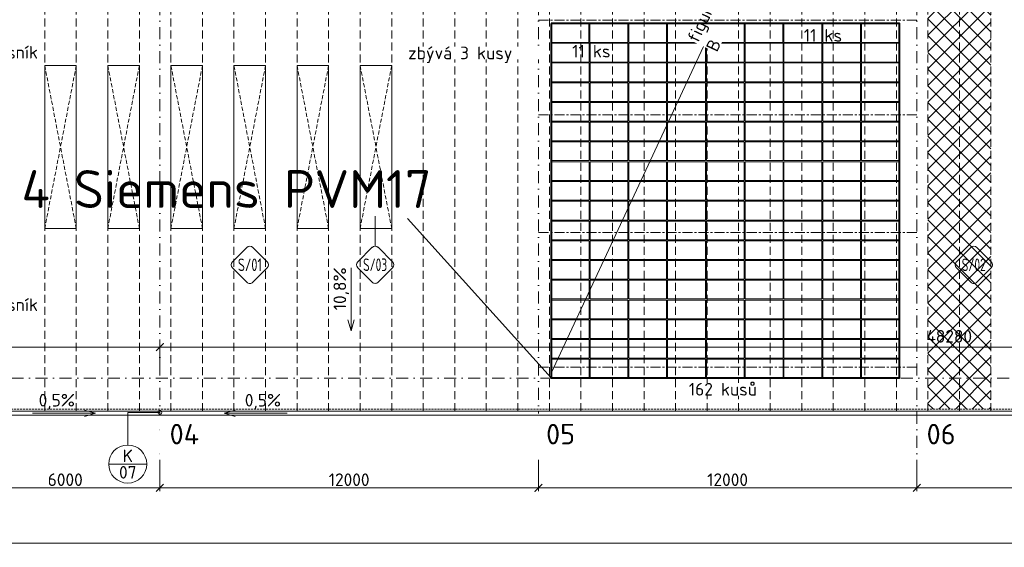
# Model space of a CAD drawing. Header units: millimetres. Extents: x 5450 to 1919026, y -34905 to 130825.
# Tile 74 of 154: x 93343 to 124560, y 24812 to 41538. Entities that reach past the tile are written whole.
import ezdxf
from ezdxf import colors
from ezdxf.entities.mleader import LeaderData, LeaderLine
from ezdxf.enums import TextEntityAlignment as Align
from ezdxf.math import Vec2, Vec3

# ---------------------------------------------------------------- set-up
doc = ezdxf.new("R2010")
doc.units = ezdxf.units.MM
for name, pattern in [('CENTERX2', [101.6, 63.5, -12.7, 12.7, -12.7]), ('DASHDOT', [25.4, 12.7, -6.35, 0, -6.35]), ('DASHED', [19.05, 12.7, -6.35]), ('HIDDEN', [9.525, 6.35, -3.175]), ('ČÁRKOVANÁ', [19.05, 12.7, -6.35])]:
    doc.linetypes.add(name, pattern=pattern)
doc.layers.get('Defpoints').update_dxf_attribs({"color": 8})
for name, color, linetype, lineweight in [('____OK_NWT', 4, 'Continuous', 9), ('___FVE_návrh var.2', 6, 'Continuous', 5), ('A99_N_kce-pod', 7, 'DASHED', 20), ('A99_N_kce-pohl', 1, 'Continuous', 9), ('A99_N_koty-200', 5, 'Continuous', 5), ('A99_N_koty-vysk', 160, 'Continuous', 5), ('A99_N_sraf', 252, 'Continuous', 0), ('A99_N_txt-popis-200', 240, 'Continuous', 5), ('A99_N_txt-popis-50', 240, 'Continuous', 9), ('A99_N_znaceni 200', 5, 'Continuous', 5), ('A99_S_osy', 1, 'CENTERX2', 5)]:
    doc.layers.add(name, color=color, linetype=linetype, lineweight=lineweight)
doc.styles.add('A99_kota', font='isocpeur.ttf', dxfattribs={"height": 2})
doc.styles.add('A99_popis', font='isocpeur.ttf')
doc.styles.add('ad_popis 100', font='isocpeur.ttf', dxfattribs={"height": 200})
doc.dimstyles.new('A99_kota_200 new', dxfattribs={"dimscale": 200, "dimtxt": 2, "dimasz": 1.2, "dimexe": 0.5, "dimexo": 1.5, "dimgap": 0.3, "dimtad": 1, "dimdec": 0, "dimzin": 3, "dimdsep": 46, "dimtxsty": 'A99_kota', "dimblk": 'ARCHTICK', "dimcen": 2.5, "dimazin": 2, "dimtfac": 0.75, "dimtdec": 0, "dimtmove": 2, "dimatfit": 0, "dimfxl": 4, "dimfxlon": 1, "dimtolj": 1, "dimtzin": 0, "dimlwd": 5, "dimlwe": 5, "dimarcsym": 0})

# ---------------------------------------------------------------- blocks, each defined once
blk = doc.blocks.new('*U14')
at = {"color": 0, "linetype": 'ByBlock'}
blk.add_line((-3.02, 0), (3.02, 0), dxfattribs=at)
blk.add_circle((0, 0), 3.02, dxfattribs=at)
at = {"color": 0, "linetype": 'ByBlock', "style": 'A99_popis'}
for tag, p in [('KATEGORIE', (0, 1.31)), ('PRVEK', (0, -1.3))]:
    blk.add_attdef(tag, text='', height=2, dxfattribs=at).set_placement(p, align=Align.MIDDLE_CENTER)
blk = doc.blocks.new('*U25')
at = {"color": 0}
for p, q in [((-0.72, 4.14), (-4.15, 0.71)), ((4.14, 0.71), (0.71, 4.14)), ((-4.15, -0.72), (-0.72, -4.15)), ((0.71, -4.15), (4.14, -0.72))]:
    blk.add_line(p, q, dxfattribs=at)
for centre, start, end in [((0, 3.42), 45, 135), ((-3.43, 0), 135, 225), ((3.42, 0), 315, 45), ((0, -3.43), 225, 315)]:
    blk.add_arc(centre, 1.01, start, end, dxfattribs=at)
at = {"color": 0, "linetype": 'ByBlock', "style": 'A99_popis', "width": 0.953108}
blk.add_attdef('SKLADBA', text='', height=3, rotation=0.0103, dxfattribs=at).set_placement((-2.86, -1.51), (2.86, -1.5), align=Align.FIT)
blk = doc.blocks.new('*U28')
at = {"color": 0}
for p, q in [((0, 4.44), (0, 11.52)), ((-0.72, 4.14), (-4.15, 0.71)), ((4.14, 0.71), (0.71, 4.14)), ((-4.15, -0.72), (-0.72, -4.15)), ((0.71, -4.15), (4.14, -0.72))]:
    blk.add_line(p, q, dxfattribs=at)
for centre, start, end in [((0, 3.42), 45, 135), ((-3.43, 0), 135, 225), ((3.42, 0), 315, 45), ((0, -3.43), 225, 315)]:
    blk.add_arc(centre, 1.01, start, end, dxfattribs=at)
at = {"color": 0, "linetype": 'ByBlock', "style": 'A99_popis', "width": 0.953108}
blk.add_attdef('SKLADBA', text='', height=3, rotation=0.0103, dxfattribs=at).set_placement((-2.86, -1.51), (2.86, -1.5), align=Align.FIT)
blk = doc.blocks.new('_ArchTick')
at = {"color": 0, "linetype": 'ByBlock', "const_width": 0.15}
blk.add_lwpolyline([(-0.5, -0.5), (0.5, 0.5)], dxfattribs=at)
blk = doc.blocks.new('*D1051')
at = {"layer": 'A99_N_koty-200', "color": 0, "linetype": 'Continuous', "lineweight": 5, "transparency": 16777216}
for p, q in [((121787, 27495), (121787, 26595)), ((133787, 27495), (133787, 26595)), ((133787, 26695), (121787, 26695))]:
    blk.add_line(p, q, dxfattribs=at)
at = {"layer": 'Defpoints', "color": 0, "linetype": 'Continuous', "lineweight": 18, "transparency": 16777216}
for p in [(121787, 29570), (133787, 29570), (121787, 26695)]:
    blk.add_point(p, dxfattribs=at)
at = {"layer": 'A99_N_koty-200', "color": 0, "linetype": 'Continuous', "lineweight": 5, "transparency": 16777216, "xscale": 240, "yscale": 240, "zscale": 240, "rotation": 180}
blk.add_blockref('_ArchTick', (121787, 26695), dxfattribs=at)
at = {"layer": 'A99_N_koty-200', "color": 0, "linetype": 'Continuous', "lineweight": 5, "transparency": 16777216, "xscale": 240, "yscale": 240, "zscale": 240}
blk.add_blockref('_ArchTick', (133787, 26695), dxfattribs=at)
at = {"layer": 'A99_N_koty-200', "color": 0, "linetype": 'Continuous', "transparency": 16777216, "insert": (127787, 26955), "char_height": 400, "attachment_point": 5, "style": 'A99_kota'}
blk.add_mtext('\\A1;12000', dxfattribs=at)
blk = doc.blocks.new('*D1053')
at = {"layer": 'A99_N_koty-200', "color": 0, "linetype": 'Continuous', "lineweight": 5, "transparency": 16777216}
for p, q in [((109787, 27495), (109787, 26595)), ((121787, 27495), (121787, 26595)), ((121787, 26695), (109787, 26695))]:
    blk.add_line(p, q, dxfattribs=at)
at = {"layer": 'Defpoints', "color": 0, "linetype": 'Continuous', "lineweight": 18, "transparency": 16777216}
for p in [(109787, 29570), (121787, 29570), (109787, 26695)]:
    blk.add_point(p, dxfattribs=at)
at = {"layer": 'A99_N_koty-200', "color": 0, "linetype": 'Continuous', "lineweight": 5, "transparency": 16777216, "xscale": 240, "yscale": 240, "zscale": 240, "rotation": 180}
blk.add_blockref('_ArchTick', (109787, 26695), dxfattribs=at)
at = {"layer": 'A99_N_koty-200', "color": 0, "linetype": 'Continuous', "lineweight": 5, "transparency": 16777216, "xscale": 240, "yscale": 240, "zscale": 240}
blk.add_blockref('_ArchTick', (121787, 26695), dxfattribs=at)
at = {"layer": 'A99_N_koty-200', "color": 0, "linetype": 'Continuous', "transparency": 16777216, "insert": (115787, 26955), "char_height": 400, "attachment_point": 5, "style": 'A99_kota'}
blk.add_mtext('\\A1;12000', dxfattribs=at)
blk = doc.blocks.new('*D1055')
at = {"layer": 'A99_N_koty-200', "color": 0, "linetype": 'Continuous', "lineweight": 5, "transparency": 16777216}
for p, q in [((97787, 27495), (97787, 26595)), ((109787, 27495), (109787, 26595)), ((109787, 26695), (97787, 26695))]:
    blk.add_line(p, q, dxfattribs=at)
at = {"layer": 'Defpoints', "color": 0, "linetype": 'Continuous', "lineweight": 18, "transparency": 16777216}
for p in [(97787, 29570), (109787, 29570), (97787, 26695)]:
    blk.add_point(p, dxfattribs=at)
at = {"layer": 'A99_N_koty-200', "color": 0, "linetype": 'Continuous', "lineweight": 5, "transparency": 16777216, "xscale": 240, "yscale": 240, "zscale": 240, "rotation": 180}
blk.add_blockref('_ArchTick', (97787, 26695), dxfattribs=at)
at = {"layer": 'A99_N_koty-200', "color": 0, "linetype": 'Continuous', "lineweight": 5, "transparency": 16777216, "xscale": 240, "yscale": 240, "zscale": 240}
blk.add_blockref('_ArchTick', (109787, 26695), dxfattribs=at)
at = {"layer": 'A99_N_koty-200', "color": 0, "linetype": 'Continuous', "transparency": 16777216, "insert": (103787, 26955), "char_height": 400, "attachment_point": 5, "style": 'A99_kota'}
blk.add_mtext('\\A1;12000', dxfattribs=at)
blk = doc.blocks.new('*D1057')
at = {"layer": 'A99_N_koty-200', "color": 0, "linetype": 'Continuous', "lineweight": 5, "transparency": 16777216}
for p, q in [((91787, 27495), (91787, 26595)), ((97787, 27495), (97787, 26595)), ((97787, 26695), (91787, 26695))]:
    blk.add_line(p, q, dxfattribs=at)
at = {"layer": 'Defpoints', "color": 0, "linetype": 'Continuous', "lineweight": 18, "transparency": 16777216}
for p in [(91787, 29570), (97787, 29570), (91787, 26695)]:
    blk.add_point(p, dxfattribs=at)
at = {"layer": 'A99_N_koty-200', "color": 0, "linetype": 'Continuous', "lineweight": 5, "transparency": 16777216, "xscale": 240, "yscale": 240, "zscale": 240, "rotation": 180}
blk.add_blockref('_ArchTick', (91787, 26695), dxfattribs=at)
at = {"layer": 'A99_N_koty-200', "color": 0, "linetype": 'Continuous', "lineweight": 5, "transparency": 16777216, "xscale": 240, "yscale": 240, "zscale": 240}
blk.add_blockref('_ArchTick', (97787, 26695), dxfattribs=at)
at = {"layer": 'A99_N_koty-200', "color": 0, "linetype": 'Continuous', "transparency": 16777216, "insert": (94787, 26955), "char_height": 400, "attachment_point": 5, "style": 'A99_kota'}
blk.add_mtext('\\A1;6000', dxfattribs=at)
blk = doc.blocks.new('*D1063')
at = {"layer": 'A99_N_koty-200', "color": 0, "linetype": 'Continuous', "lineweight": 5, "transparency": 16777216}
for p, q in [((67137, 25745), (67137, 24845)), ((206663, 25745), (206663, 24845)), ((206663, 24945), (67137, 24945))]:
    blk.add_line(p, q, dxfattribs=at)
at = {"layer": 'Defpoints', "color": 0, "linetype": 'Continuous', "lineweight": 18, "transparency": 16777216}
for p in [(67137, 28875), (206663, 28875), (67137, 24945)]:
    blk.add_point(p, dxfattribs=at)
at = {"layer": 'A99_N_koty-200', "color": 0, "linetype": 'Continuous', "lineweight": 5, "transparency": 16777216, "xscale": 240, "yscale": 240, "zscale": 240, "rotation": 180}
blk.add_blockref('_ArchTick', (67137, 24945), dxfattribs=at)
at = {"layer": 'A99_N_koty-200', "color": 0, "linetype": 'Continuous', "lineweight": 5, "transparency": 16777216, "xscale": 240, "yscale": 240, "zscale": 240}
blk.add_blockref('_ArchTick', (206663, 24945), dxfattribs=at)
at = {"layer": 'A99_N_koty-200', "color": 0, "linetype": 'Continuous', "transparency": 16777216, "insert": (136900, 25205), "char_height": 400, "attachment_point": 5, "style": 'A99_kota'}
blk.add_mtext('\\A1;139526', dxfattribs=at)
blk = doc.blocks.new('*D1243')
at = {"layer": 'A99_N_koty-200', "color": 0, "linetype": 'Continuous', "lineweight": 5, "transparency": 16777216}
for p, q in [((67137, 30360), (67137, 31260)), ((97787, 30360), (97787, 31260)), ((67137, 31160), (97787, 31160))]:
    blk.add_line(p, q, dxfattribs=at)
at = {"layer": 'Defpoints', "color": 0, "linetype": 'Continuous', "lineweight": 18, "transparency": 16777216}
for p in [(97787, 31160), (67137, 29130), (97787, 29090)]:
    blk.add_point(p, dxfattribs=at)
at = {"layer": 'A99_N_koty-200', "color": 0, "linetype": 'Continuous', "lineweight": 5, "transparency": 16777216, "xscale": 240, "yscale": 240, "zscale": 240, "rotation": 180}
blk.add_blockref('_ArchTick', (67137, 31160), dxfattribs=at)
at = {"layer": 'A99_N_koty-200', "color": 0, "linetype": 'Continuous', "lineweight": 5, "transparency": 16777216, "xscale": 240, "yscale": 240, "zscale": 240}
blk.add_blockref('_ArchTick', (97787, 31160), dxfattribs=at)
at = {"layer": 'A99_N_koty-200', "color": 0, "linetype": 'Continuous', "transparency": 16777216, "insert": (82462, 31420), "char_height": 400, "attachment_point": 5, "style": 'A99_kota'}
blk.add_mtext('\\A1;30650', dxfattribs=at)
blk = doc.blocks.new('*D1117')
at = {"layer": 'A99_N_koty-200', "color": 0, "linetype": 'Continuous', "lineweight": 5, "transparency": 16777216}
for p, q in [((97787, 30360), (97787, 31260)), ((146067, 30360), (146067, 31260)), ((97787, 31160), (146067, 31160))]:
    blk.add_line(p, q, dxfattribs=at)
at = {"layer": 'Defpoints', "color": 0, "linetype": 'Continuous', "lineweight": 18, "transparency": 16777216}
for p in [(146067, 31160), (97787, 29090), (146067, 29090)]:
    blk.add_point(p, dxfattribs=at)
at = {"layer": 'A99_N_koty-200', "color": 0, "linetype": 'Continuous', "lineweight": 5, "transparency": 16777216, "xscale": 240, "yscale": 240, "zscale": 240, "rotation": 180}
blk.add_blockref('_ArchTick', (97787, 31160), dxfattribs=at)
at = {"layer": 'A99_N_koty-200', "color": 0, "linetype": 'Continuous', "lineweight": 5, "transparency": 16777216, "xscale": 240, "yscale": 240, "zscale": 240}
blk.add_blockref('_ArchTick', (146067, 31160), dxfattribs=at)
at = {"layer": 'A99_N_koty-200', "color": 0, "linetype": 'Continuous', "transparency": 16777216, "insert": (122812, 31500), "char_height": 400, "attachment_point": 5, "style": 'A99_kota'}
blk.add_mtext('\\A1;48280', dxfattribs=at)

msp = doc.modelspace()

# ---------------------------------------------------------------- hatches: boundary and pattern name
at = {"layer": 'A99_N_sraf', "linetype": 'Continuous', "lineweight": 0, "ltscale": 0.5, "transparency": 33554687}
h = msp.add_hatch(dxfattribs=at)
h.set_pattern_fill('ANSI37', color=256, scale=3000)
h.set_pattern_definition([(45, (69362.3, -80672.5), (-265.165, 265.165), []), (135, (69362.3, -80672.5), (-265.165, -265.165), [])])
h.paths.add_polyline_path([(124137.3, 56520), (122137.3, 56520), (122137.3, 29190), (124137.3, 29190)])

# ---------------------------------------------------------------- linework, layer by layer
at = {"layer": '____OK_NWT', "color": 7, "linetype": 'Continuous', "lineweight": 35, "ltscale": 0.5}
msp.add_line((110194.8, 30180), (105634.8, 35235), dxfattribs=at)
at = {"layer": '___FVE_návrh var.2', "color": 7, "linetype": 'Continuous', "lineweight": 5, "ltscale": 0.5}
msp.add_lwpolyline([(110192.3, 30330), (121237.3, 54020)], dxfattribs=at)
at = {"layer": '___FVE_návrh var.2', "color": 3, "lineweight": 5, "ltscale": 2}
for points in [[(111392.3, 40817.5), (111392.3, 41412.5), (110192.3, 41412.5), (110192.3, 40817.5)], [(112622.3, 40817.5), (112622.3, 41412.5), (111422.3, 41412.5), (111422.3, 40817.5)], [(113852.3, 40817.5), (113852.3, 41412.5), (112652.3, 41412.5), (112652.3, 40817.5)], [(111394.8, 40195), (111394.8, 40790), (110194.8, 40790), (110194.8, 40195)], [(112624.8, 40195), (112624.8, 40790), (111424.8, 40790), (111424.8, 40195)], [(113854.8, 40195), (113854.8, 40790), (112654.8, 40790), (112654.8, 40195)], [(115084.8, 40195), (115084.8, 40790), (113884.8, 40790), (113884.8, 40195)], [(111394.8, 39570), (111394.8, 40165), (110194.8, 40165), (110194.8, 39570)], [(112624.8, 39570), (112624.8, 40165), (111424.8, 40165), (111424.8, 39570)], [(113854.8, 39570), (113854.8, 40165), (112654.8, 40165), (112654.8, 39570)], [(115084.8, 39570), (115084.8, 40165), (113884.8, 40165), (113884.8, 39570)], [(111394.8, 36410), (111394.8, 35815), (110194.8, 35815), (110194.8, 36410)], [(113854.8, 36410), (113854.8, 35815), (112654.8, 35815), (112654.8, 36410)], [(116314.8, 36410), (116314.8, 35815), (115114.8, 35815), (115114.8, 36410)], [(117574.8, 36410), (117574.8, 35815), (118774.8, 35815), (118774.8, 36410)], [(120034.8, 36410), (120034.8, 35815), (121234.8, 35815), (121234.8, 36410)], [(111394.8, 35780), (111394.8, 35185), (110194.8, 35185), (110194.8, 35780)], [(113854.8, 35780), (113854.8, 35185), (112654.8, 35185), (112654.8, 35780)], [(116314.8, 35780), (116314.8, 35185), (115114.8, 35185), (115114.8, 35780)], [(117574.8, 35780), (117574.8, 35185), (118774.8, 35185), (118774.8, 35780)], [(120034.8, 35780), (120034.8, 35185), (121234.8, 35185), (121234.8, 35780)], [(111394.8, 35155), (111394.8, 34560), (110194.8, 34560), (110194.8, 35155)], [(113854.8, 35155), (113854.8, 34560), (112654.8, 34560), (112654.8, 35155)], [(116314.8, 35155), (116314.8, 34560), (115114.8, 34560), (115114.8, 35155)], [(117574.8, 35155), (117574.8, 34560), (118774.8, 34560), (118774.8, 35155)], [(120034.8, 35155), (120034.8, 34560), (121234.8, 34560), (121234.8, 35155)], [(111394.8, 34530), (111394.8, 33935), (110194.8, 33935), (110194.8, 34530)], [(113854.8, 34530), (113854.8, 33935), (112654.8, 33935), (112654.8, 34530)], [(116314.8, 34530), (116314.8, 33935), (115114.8, 33935), (115114.8, 34530)], [(117574.8, 34530), (117574.8, 33935), (118774.8, 33935), (118774.8, 34530)], [(120034.8, 34530), (120034.8, 33935), (121234.8, 33935), (121234.8, 34530)], [(111394.8, 33905), (111394.8, 33310), (110194.8, 33310), (110194.8, 33905)], [(113854.8, 33905), (113854.8, 33310), (112654.8, 33310), (112654.8, 33905)], [(116314.8, 33905), (116314.8, 33310), (115114.8, 33310), (115114.8, 33905)], [(117574.8, 33905), (117574.8, 33310), (118774.8, 33310), (118774.8, 33905)], [(120034.8, 33905), (120034.8, 33310), (121234.8, 33310), (121234.8, 33905)], [(111394.8, 33280), (111394.8, 32685), (110194.8, 32685), (110194.8, 33280)], [(113854.8, 33280), (113854.8, 32685), (112654.8, 32685), (112654.8, 33280)], [(116314.8, 33280), (116314.8, 32685), (115114.8, 32685), (115114.8, 33280)], [(117574.8, 33280), (117574.8, 32685), (118774.8, 32685), (118774.8, 33280)], [(120034.8, 33280), (120034.8, 32685), (121234.8, 32685), (121234.8, 33280)], [(111394.8, 32650), (111394.8, 32055), (110194.8, 32055), (110194.8, 32650)], [(113854.8, 32650), (113854.8, 32055), (112654.8, 32055), (112654.8, 32650)], [(116314.8, 32650), (116314.8, 32055), (115114.8, 32055), (115114.8, 32650)], [(117574.8, 32650), (117574.8, 32055), (118774.8, 32055), (118774.8, 32650)], [(120034.8, 32650), (120034.8, 32055), (121234.8, 32055), (121234.8, 32650)], [(111394.8, 32025), (111394.8, 31430), (110194.8, 31430), (110194.8, 32025)], [(113854.8, 32025), (113854.8, 31430), (112654.8, 31430), (112654.8, 32025)], [(116314.8, 32025), (116314.8, 31430), (115114.8, 31430), (115114.8, 32025)], [(117574.8, 32025), (117574.8, 31430), (118774.8, 31430), (118774.8, 32025)], [(120034.8, 32025), (120034.8, 31430), (121234.8, 31430), (121234.8, 32025)], [(111394.8, 31400), (111394.8, 30805), (110194.8, 30805), (110194.8, 31400)], [(113854.8, 31400), (113854.8, 30805), (112654.8, 30805), (112654.8, 31400)], [(116314.8, 31400), (116314.8, 30805), (115114.8, 30805), (115114.8, 31400)], [(117574.8, 31400), (117574.8, 30805), (118774.8, 30805), (118774.8, 31400)], [(120034.8, 31400), (120034.8, 30805), (121234.8, 30805), (121234.8, 31400)], [(111394.8, 30775), (111394.8, 30180), (110194.8, 30180), (110194.8, 30775)], [(113854.8, 30775), (113854.8, 30180), (112654.8, 30180), (112654.8, 30775)], [(116314.8, 30775), (116314.8, 30180), (115114.8, 30180), (115114.8, 30775)], [(117574.8, 30775), (117574.8, 30180), (118774.8, 30180), (118774.8, 30775)], [(120034.8, 30775), (120034.8, 30180), (121234.8, 30180), (121234.8, 30775)]]:
    msp.add_lwpolyline(points, close=True, dxfattribs=at)
at = {"layer": '___FVE_návrh var.2', "color": 6, "lineweight": 5, "ltscale": 2}
for points in [[(115082.3, 40817.5), (115082.3, 41412.5), (113882.3, 41412.5), (113882.3, 40817.5)], [(116312.3, 40817.5), (116312.3, 41412.5), (115112.3, 41412.5), (115112.3, 40817.5)], [(116342.3, 40817.5), (116342.3, 41412.5), (117542.3, 41412.5), (117542.3, 40817.5)], [(117572.3, 40817.5), (117572.3, 41412.5), (118772.3, 41412.5), (118772.3, 40817.5)], [(118802.3, 40817.5), (118802.3, 41412.5), (120002.3, 41412.5), (120002.3, 40817.5)], [(120032.3, 40817.5), (120032.3, 41412.5), (121232.3, 41412.5), (121232.3, 40817.5)], [(116314.8, 40195), (116314.8, 40790), (115114.8, 40790), (115114.8, 40195)], [(116344.8, 40195), (116344.8, 40790), (117544.8, 40790), (117544.8, 40195)], [(117574.8, 40195), (117574.8, 40790), (118774.8, 40790), (118774.8, 40195)], [(118804.8, 40195), (118804.8, 40790), (120004.8, 40790), (120004.8, 40195)], [(120034.8, 40195), (120034.8, 40790), (121234.8, 40790), (121234.8, 40195)], [(116314.8, 38320), (116314.8, 38915), (115114.8, 38915), (115114.8, 38320)], [(116344.8, 38320), (116344.8, 38915), (117544.8, 38915), (117544.8, 38320)], [(117574.8, 38320), (117574.8, 38915), (118774.8, 38915), (118774.8, 38320)], [(118804.8, 38320), (118804.8, 38915), (120004.8, 38915), (120004.8, 38320)], [(120034.8, 38320), (120034.8, 38915), (121234.8, 38915), (121234.8, 38320)], [(116314.8, 37695), (116314.8, 38290), (115114.8, 38290), (115114.8, 37695)], [(116344.8, 37695), (116344.8, 38290), (117544.8, 38290), (117544.8, 37695)], [(117574.8, 37695), (117574.8, 38290), (118774.8, 38290), (118774.8, 37695)], [(118804.8, 37695), (118804.8, 38290), (120004.8, 38290), (120004.8, 37695)], [(120034.8, 37695), (120034.8, 38290), (121234.8, 38290), (121234.8, 37695)]]:
    msp.add_lwpolyline(points, close=True, dxfattribs=at)
at = {"layer": '___FVE_návrh var.2', "color": 4, "lineweight": 5, "ltscale": 2}
for points in [[(116314.8, 39570), (116314.8, 40165), (115114.8, 40165), (115114.8, 39570)], [(116344.8, 39570), (116344.8, 40165), (117544.8, 40165), (117544.8, 39570)], [(117574.8, 39570), (117574.8, 40165), (118774.8, 40165), (118774.8, 39570)], [(118804.8, 39570), (118804.8, 40165), (120004.8, 40165), (120004.8, 39570)], [(120034.8, 39570), (120034.8, 40165), (121234.8, 40165), (121234.8, 39570)], [(116314.8, 38945), (116314.8, 39540), (115114.8, 39540), (115114.8, 38945)], [(116344.8, 38945), (116344.8, 39540), (117544.8, 39540), (117544.8, 38945)], [(117574.8, 38945), (117574.8, 39540), (118774.8, 39540), (118774.8, 38945)], [(118804.8, 38945), (118804.8, 39540), (120004.8, 39540), (120004.8, 38945)], [(120034.8, 38945), (120034.8, 39540), (121234.8, 39540), (121234.8, 38945)], [(116314.8, 37070), (116314.8, 37665), (115114.8, 37665), (115114.8, 37070)], [(116344.8, 37070), (116344.8, 37665), (117544.8, 37665), (117544.8, 37070)], [(117574.8, 37070), (117574.8, 37665), (118774.8, 37665), (118774.8, 37070)], [(118804.8, 37070), (118804.8, 37665), (120004.8, 37665), (120004.8, 37070)], [(120034.8, 37070), (120034.8, 37665), (121234.8, 37665), (121234.8, 37070)], [(116314.8, 36440), (116314.8, 37035), (115114.8, 37035), (115114.8, 36440)], [(116344.8, 36440), (116344.8, 37035), (117544.8, 37035), (117544.8, 36440)], [(117574.8, 36440), (117574.8, 37035), (118774.8, 37035), (118774.8, 36440)], [(118804.8, 36440), (118804.8, 37035), (120004.8, 37035), (120004.8, 36440)], [(120034.8, 36440), (120034.8, 37035), (121234.8, 37035), (121234.8, 36440)]]:
    msp.add_lwpolyline(points, close=True, dxfattribs=at)
at = {"layer": '___FVE_návrh var.2', "color": 32, "lineweight": 5, "ltscale": 2, "true_color": 0xcd6928}
for points in [[(111394.8, 38945), (111394.8, 39540), (110194.8, 39540), (110194.8, 38945)], [(112624.8, 38945), (112624.8, 39540), (111424.8, 39540), (111424.8, 38945)], [(111394.8, 38320), (111394.8, 38915), (110194.8, 38915), (110194.8, 38320)], [(112624.8, 38320), (112624.8, 38915), (111424.8, 38915), (111424.8, 38320)], [(111394.8, 37695), (111394.8, 38290), (110194.8, 38290), (110194.8, 37695)], [(112624.8, 37695), (112624.8, 38290), (111424.8, 38290), (111424.8, 37695)], [(111394.8, 37070), (111394.8, 37665), (110194.8, 37665), (110194.8, 37070)], [(112624.8, 37070), (112624.8, 37665), (111424.8, 37665), (111424.8, 37070)], [(111394.8, 36440), (111394.8, 37035), (110194.8, 37035), (110194.8, 36440)], [(112624.8, 36440), (112624.8, 37035), (111424.8, 37035), (111424.8, 36440)]]:
    msp.add_lwpolyline(points, close=True, dxfattribs=at)
at = {"layer": '___FVE_návrh var.2', "color": 1, "lineweight": 5, "ltscale": 2}
for points in [[(113854.8, 38945), (113854.8, 39540), (112654.8, 39540), (112654.8, 38945)], [(115084.8, 38945), (115084.8, 39540), (113884.8, 39540), (113884.8, 38945)], [(113854.8, 38320), (113854.8, 38915), (112654.8, 38915), (112654.8, 38320)], [(115084.8, 38320), (115084.8, 38915), (113884.8, 38915), (113884.8, 38320)], [(113854.8, 37695), (113854.8, 38290), (112654.8, 38290), (112654.8, 37695)], [(115084.8, 37695), (115084.8, 38290), (113884.8, 38290), (113884.8, 37695)], [(113854.8, 37070), (113854.8, 37665), (112654.8, 37665), (112654.8, 37070)], [(115084.8, 37070), (115084.8, 37665), (113884.8, 37665), (113884.8, 37070)], [(113854.8, 36440), (113854.8, 37035), (112654.8, 37035), (112654.8, 36440)], [(115084.8, 36440), (115084.8, 37035), (113884.8, 37035), (113884.8, 36440)]]:
    msp.add_lwpolyline(points, close=True, dxfattribs=at)
at = {"layer": '___FVE_návrh var.2', "color": 32, "linetype": 'CENTERX2', "lineweight": 15, "ltscale": 5, "true_color": 0xcd6928}
msp.add_lwpolyline([(109787.3, 38520), (121787.3, 38520)], dxfattribs=at)
at = {"layer": '___FVE_návrh var.2', "color": 5, "lineweight": 5, "ltscale": 2}
for points in [[(112624.8, 36410), (112624.8, 35815), (111424.8, 35815), (111424.8, 36410)], [(115084.8, 36410), (115084.8, 35815), (113884.8, 35815), (113884.8, 36410)], [(116344.8, 36410), (116344.8, 35815), (117544.8, 35815), (117544.8, 36410)], [(118804.8, 36410), (118804.8, 35815), (120004.8, 35815), (120004.8, 36410)], [(112624.8, 35780), (112624.8, 35185), (111424.8, 35185), (111424.8, 35780)], [(115084.8, 35780), (115084.8, 35185), (113884.8, 35185), (113884.8, 35780)], [(116344.8, 35780), (116344.8, 35185), (117544.8, 35185), (117544.8, 35780)], [(118804.8, 35780), (118804.8, 35185), (120004.8, 35185), (120004.8, 35780)], [(112624.8, 35155), (112624.8, 34560), (111424.8, 34560), (111424.8, 35155)], [(115084.8, 35155), (115084.8, 34560), (113884.8, 34560), (113884.8, 35155)], [(116344.8, 35155), (116344.8, 34560), (117544.8, 34560), (117544.8, 35155)], [(118804.8, 35155), (118804.8, 34560), (120004.8, 34560), (120004.8, 35155)], [(112624.8, 34530), (112624.8, 33935), (111424.8, 33935), (111424.8, 34530)], [(115084.8, 34530), (115084.8, 33935), (113884.8, 33935), (113884.8, 34530)], [(116344.8, 34530), (116344.8, 33935), (117544.8, 33935), (117544.8, 34530)], [(118804.8, 34530), (118804.8, 33935), (120004.8, 33935), (120004.8, 34530)], [(112624.8, 33905), (112624.8, 33310), (111424.8, 33310), (111424.8, 33905)], [(115084.8, 33905), (115084.8, 33310), (113884.8, 33310), (113884.8, 33905)], [(116344.8, 33905), (116344.8, 33310), (117544.8, 33310), (117544.8, 33905)], [(118804.8, 33905), (118804.8, 33310), (120004.8, 33310), (120004.8, 33905)], [(112624.8, 33280), (112624.8, 32685), (111424.8, 32685), (111424.8, 33280)], [(115084.8, 33280), (115084.8, 32685), (113884.8, 32685), (113884.8, 33280)], [(116344.8, 33280), (116344.8, 32685), (117544.8, 32685), (117544.8, 33280)], [(118804.8, 33280), (118804.8, 32685), (120004.8, 32685), (120004.8, 33280)], [(112624.8, 32650), (112624.8, 32055), (111424.8, 32055), (111424.8, 32650)], [(115084.8, 32650), (115084.8, 32055), (113884.8, 32055), (113884.8, 32650)], [(116344.8, 32650), (116344.8, 32055), (117544.8, 32055), (117544.8, 32650)], [(118804.8, 32650), (118804.8, 32055), (120004.8, 32055), (120004.8, 32650)], [(112624.8, 32025), (112624.8, 31430), (111424.8, 31430), (111424.8, 32025)], [(115084.8, 32025), (115084.8, 31430), (113884.8, 31430), (113884.8, 32025)], [(116344.8, 32025), (116344.8, 31430), (117544.8, 31430), (117544.8, 32025)], [(118804.8, 32025), (118804.8, 31430), (120004.8, 31430), (120004.8, 32025)], [(112624.8, 31400), (112624.8, 30805), (111424.8, 30805), (111424.8, 31400)], [(115084.8, 31400), (115084.8, 30805), (113884.8, 30805), (113884.8, 31400)], [(116344.8, 31400), (116344.8, 30805), (117544.8, 30805), (117544.8, 31400)], [(118804.8, 31400), (118804.8, 30805), (120004.8, 30805), (120004.8, 31400)], [(112624.8, 30775), (112624.8, 30180), (111424.8, 30180), (111424.8, 30775)], [(115084.8, 30775), (115084.8, 30180), (113884.8, 30180), (113884.8, 30775)], [(116344.8, 30775), (116344.8, 30180), (117544.8, 30180), (117544.8, 30775)], [(118804.8, 30775), (118804.8, 30180), (120004.8, 30180), (120004.8, 30775)]]:
    msp.add_lwpolyline(points, close=True, dxfattribs=at)
at = {"layer": '___FVE_návrh var.2', "linetype": 'CENTERX2', "lineweight": 15, "ltscale": 5}
msp.add_lwpolyline([(109787.3, 34787.5), (121787.3, 34787.5)], dxfattribs=at)
at = {"layer": 'A99_N_kce-pohl', "linetype": 'Continuous', "ltscale": 25}
msp.add_lwpolyline([(74967.3, 54610), (67137.3, 54610), (67137.3, 29130), (206662.3, 29130), (206662.3, 56520)], dxfattribs=at)
at = {"layer": 'A99_N_kce-pohl', "color": 254, "linetype": 'ČÁRKOVANÁ', "lineweight": 5, "ltscale": 20, "true_color": 0xffd9cc}
for points in [[(94137.3, 29130), (94137.3, 29130), (94137.3, 54315)], [(95137.3, 29130), (95137.3, 29130), (95137.3, 54315)], [(96137.3, 29130), (96137.3, 29130), (96137.3, 54315)], [(97137.3, 29130), (97137.3, 29130), (97137.3, 54315)], [(98137.3, 29130), (98137.3, 29130), (98137.3, 54315)], [(99137.3, 29130), (99137.3, 29130), (99137.3, 54315)], [(100137.3, 29130), (100137.3, 29130), (100137.3, 54315)], [(101137.3, 29130), (101137.3, 29130), (101137.3, 54315)], [(102137.3, 29130), (102137.3, 29130), (102137.3, 54315)], [(103137.3, 29130), (103137.3, 29130), (103137.3, 54315)], [(104137.3, 29130), (104137.3, 29130), (104137.3, 54315)], [(105137.3, 29130), (105137.3, 29130), (105137.3, 54315)], [(106137.3, 29130), (106137.3, 29130), (106137.3, 54315)], [(107137.3, 29130), (107137.3, 29130), (107137.3, 54315)], [(108137.3, 29130), (108137.3, 29130), (108137.3, 54315)], [(109137.3, 29130), (109137.3, 29130), (109137.3, 54315)], [(110137.3, 29130), (110137.3, 29130), (110137.3, 54315)], [(111137.3, 29130), (111137.3, 29130), (111137.3, 54315)], [(112137.3, 29130), (112137.3, 29130), (112137.3, 54315)], [(113137.3, 29130), (113137.3, 29130), (113137.3, 54315)], [(114137.3, 29130), (114137.3, 29130), (114137.3, 54315)], [(115137.3, 29130), (115137.3, 29130), (115137.3, 54315)], [(116137.3, 29130), (116137.3, 29130), (116137.3, 54315)], [(117137.3, 29130), (117137.3, 29130), (117137.3, 54315)], [(118137.3, 29130), (118137.3, 29130), (118137.3, 54315)], [(119137.3, 29130), (119137.3, 29130), (119137.3, 54315)], [(120137.3, 29130), (120137.3, 29130), (120137.3, 54315)], [(121137.3, 29130), (121137.3, 29130), (121137.3, 54315)], [(122137.3, 29130), (122137.3, 29130), (122137.3, 54315)], [(123137.3, 29130), (123137.3, 29130), (123137.3, 54315)], [(124137.3, 29130), (124137.3, 29130), (124137.3, 54315)]]:
    msp.add_lwpolyline(points, dxfattribs=at)
at = {"layer": 'A99_N_kce-pohl', "linetype": 'Continuous', "lineweight": 9}
for points in [[(94137.3, 40082.5), (95137.3, 40082.5), (95137.3, 34922.5), (94137.3, 34922.5)], [(96137.3, 40082.5), (97137.3, 40082.5), (97137.3, 34922.5), (96137.3, 34922.5)], [(98137.3, 40082.5), (99137.3, 40082.5), (99137.3, 34922.5), (98137.3, 34922.5)], [(100137.3, 40082.5), (101137.3, 40082.5), (101137.3, 34922.5), (100137.3, 34922.5)], [(102137.3, 40082.5), (103137.3, 40082.5), (103137.3, 34922.5), (102137.3, 34922.5)], [(104137.3, 40082.5), (105137.3, 40082.5), (105137.3, 34922.5), (104137.3, 34922.5)]]:
    msp.add_lwpolyline(points, close=True, dxfattribs=at)
at = {"layer": 'A99_N_kce-pohl', "linetype": 'ČÁRKOVANÁ', "lineweight": 9, "ltscale": 10}
for points in [[(95137.3, 40082.5), (94137.3, 34922.5)], [(94137.3, 40082.5), (95137.3, 34922.5)], [(97137.3, 40082.5), (96137.3, 34922.5)], [(96137.3, 40082.5), (97137.3, 34922.5)], [(99137.3, 40082.5), (98137.3, 34922.5)], [(98137.3, 40082.5), (99137.3, 34922.5)], [(101137.3, 40082.5), (100137.3, 34922.5)], [(100137.3, 40082.5), (101137.3, 34922.5)], [(103137.3, 40082.5), (102137.3, 34922.5)], [(102137.3, 40082.5), (103137.3, 34922.5)], [(105137.3, 40082.5), (104137.3, 34922.5)], [(104137.3, 40082.5), (105137.3, 34922.5)]]:
    msp.add_lwpolyline(points, dxfattribs=at)
at = {"layer": 'A99_N_koty-vysk'}
for points in [[(103849.8, 31672), (103849.8, 33672)], [(103849.8, 31672), (103749.8, 32022)], [(103849.8, 31672), (103949.8, 32022)], [(95747.3, 29060), (93747.3, 29060)], [(95747.3, 29060), (95397.3, 29160)], [(95747.3, 29060), (95397.3, 28960)], [(99827.3, 29060), (100177.3, 29160)], [(99827.3, 29060), (101827.3, 29060)], [(99827.3, 29060), (100177.3, 28960)]]:
    msp.add_lwpolyline(points, dxfattribs=at)
at = {"layer": 'A99_S_osy', "linetype": 'DASHDOT', "lineweight": 5, "ltscale": 30}
for points in [[(97787.3, 130470), (97787.3, 27060)], [(109787.3, 130470), (109787.3, 27060)], [(121787.3, 130470), (121787.3, 27060)], [(220737.3, 30170), (65142.3, 30170)]]:
    msp.add_lwpolyline(points, dxfattribs=at)

# ---------------------------------------------------------------- block references
at = {"layer": 'A99_N_znaceni 200', "lineweight": 5}
ref = msp.add_blockref('*U28', (104612.3, 33770), dxfattribs=dict(at, xscale=133.3, yscale=133.3, zscale=133.3))
ref.add_attrib('SKLADBA', 'S/03', dxfattribs={"layer": '0', "color": 0, "linetype": 'ByBlock', "height": 399.9, "rotation": 0.01026, "style": 'A99_popis', "width": 0.657316}).set_placement((104230.6, 33569.3), (104992.9, 33569.4), align=Align.FIT)
ref = msp.add_blockref('*U25', (100642.3, 33768.4), dxfattribs=dict(at, xscale=133.3, yscale=133.3, zscale=133.3))
ref.add_attrib('SKLADBA', 'S/01', dxfattribs={"layer": '0', "color": 0, "linetype": 'ByBlock', "height": 399.9, "rotation": 0.01026, "style": 'A99_popis', "width": 0.706006}).set_placement((100260.6, 33567.7), (101022.9, 33567.8), align=Align.FIT)
ref = msp.add_blockref('*U25', (123592.5, 33768.4), dxfattribs=dict(at, xscale=133.3, yscale=133.3, zscale=133.3))
ref.add_attrib('SKLADBA', 'S/02', dxfattribs={"layer": '0', "color": 0, "linetype": 'ByBlock', "height": 399.9, "rotation": 0.01026, "style": 'A99_popis', "width": 0.657316}).set_placement((123210.9, 33567.7), (123973.1, 33567.8), align=Align.FIT)
at = {"layer": 'A99_N_znaceni 200', "xscale": 200, "yscale": 200, "zscale": 200}
msp.add_blockref('*U14', (96769.8, 27450), dxfattribs=at).add_auto_attribs({'KATEGORIE': 'K', 'PRVEK': '07'})

# ---------------------------------------------------------------- texts
at = {"layer": 'A99_N_koty-vysk', "color": 6, "insert": (118201.3, 41240.4), "char_height": 400, "attachment_point": 1, "style": 'ad_popis 100'}
msp.add_mtext_dynamic_manual_height_columns('11 ks', width=1234.294, gutter_width=2000, heights=[769.4], dxfattribs=at)
at = {"layer": 'A99_N_koty-vysk', "color": 3, "insert": (110858.8, 40740.4), "char_height": 400, "attachment_point": 1, "style": 'ad_popis 100'}
msp.add_mtext_dynamic_manual_height_columns('11 ks', width=1234.294, gutter_width=2000, heights=[769.4], dxfattribs=at)
at = {"layer": 'A99_N_koty-vysk', "insert": (103292.5, 32325), "char_height": 400, "attachment_point": 1, "rotation": 90, "style": 'ad_popis 100'}
msp.add_mtext_dynamic_manual_height_columns('10,8%', width=673.852, gutter_width=2000, heights=[0], dxfattribs=at)
at = {"layer": 'A99_N_koty-vysk', "char_height": 400, "style": 'ad_popis 100'}
for insert, attachment_point in [((95094.3, 29675), 3), ((100480.3, 29675), 1)]:
    msp.add_mtext_dynamic_manual_height_columns('0,5%', width=673.852, gutter_width=2000, heights=[0], dxfattribs=dict(at, insert=insert, attachment_point=attachment_point))
at = {"layer": 'A99_N_txt-popis-200', "color": 7, "lineweight": 9, "ltscale": 5, "style": 'ad_popis 100'}
msp.add_text('4 Siemens PVM17 ', height=1200, dxfattribs=at).set_placement((93398.9, 35569.9))
at = {"layer": 'A99_N_txt-popis-200', "color": 1, "lineweight": 0, "insert": (122097.3, 28725), "char_height": 650, "attachment_point": 1, "style": 'ad_popis 100'}
msp.add_mtext_dynamic_manual_height_columns('06', width=832.5, gutter_width=1000, heights=[0], dxfattribs=at)

# ---------------------------------------------------------------- dimensions: what is measured, and where the dimension line sits
at = {"layer": 'A99_N_koty-200', "linetype": 'Continuous'}
dim = msp.add_linear_dim(base=(121787.3, 26695), p1=(133787.3, 29570), p2=(121787.3, 29570), angle=180, dimstyle='A99_kota_200 new', override={"dimscale": 0, "dimtix": 1, "dimtofl": 1, "dimtmove": 1, "dimatfit": 1}, dxfattribs=at)
dim.commit()
dim.dimension.update_dxf_attribs({"geometry": '*D1051', "text_midpoint": (127787.3, 26955)})

# ---------------------------------------------------------------- next in the draw order: texts
at = {"layer": '___FVE_návrh var.2', "linetype": 'Continuous', "lineweight": 5, "ltscale": 0.5, "insert": (114482.3, 40940), "char_height": 400, "attachment_point": 1, "rotation": 65.01289, "style": 'A99_kota', "bg_fill": 3, "box_fill_scale": 1, "bg_fill_color": 256, "bg_fill_transparency": 0}
msp.add_mtext_dynamic_manual_height_columns('figura B', width=1956.033, gutter_width=2000, heights=[0], dxfattribs=at)
at = {"layer": '___FVE_návrh var.2', "linetype": 'Continuous', "lineweight": 5, "ltscale": 2, "insert": (114557.3, 29622.5), "char_height": 400, "attachment_point": 7, "style": 'A99_kota', "bg_fill": 3, "box_fill_scale": 1, "bg_fill_color": 256, "bg_fill_transparency": 0}
msp.add_mtext_dynamic_manual_height_columns('\\A1;162 kusů', width=2229.734, gutter_width=100, heights=[0], dxfattribs=at)
at = {"layer": 'A99_N_txt-popis-200', "color": 1, "lineweight": 0, "char_height": 650, "attachment_point": 1, "style": 'ad_popis 100', "bg_fill": 2}
for s, insert in [('04', (98097.3, 28725)), ('05', (110032.5, 28725))]:
    msp.add_mtext_dynamic_manual_height_columns(s, width=832.5, gutter_width=1000, heights=[0], dxfattribs=dict(at, insert=insert))

# ---------------------------------------------------------------- next in the draw order: linework, layer by layer
at = {"layer": '____OK_NWT', "color": 7, "linetype": 'Continuous', "lineweight": 40, "ltscale": 0.5}
msp.add_lwpolyline([(110192.3, 41412.5), (110192.3, 30180), (121234.8, 30180), (121232.3, 41412.5), (110192.3, 41412.5)], dxfattribs=at)
at = {"layer": '___FVE_návrh var.2', "linetype": 'CENTERX2', "lineweight": 15, "ltscale": 5}
for points in [[(109787.3, 41520), (121787.3, 41520)], [(109787.3, 30517.5), (121787.3, 30517.5)]]:
    msp.add_lwpolyline(points, dxfattribs=at)
at = {"layer": 'A99_N_kce-pod', "linetype": 'HIDDEN', "lineweight": 5, "ltscale": 10}
msp.add_lwpolyline([(206662.8, 29190), (67187.3, 29190)], dxfattribs=at)
at = {"layer": 'A99_N_kce-pohl', "linetype": 'Continuous'}
msp.add_lwpolyline([(206662.3, 29000), (67137.3, 29000)], dxfattribs=at)
msp.add_circle((97787.3, 29090), 60, dxfattribs=at)
at = {"layer": 'A99_N_znaceni 200', "lineweight": 5}
msp.add_lwpolyline([(96769.8, 28054), (96769.8, 29090), (97787.3, 29090)], dxfattribs=at)

# ---------------------------------------------------------------- next in the draw order: dimensions: what is measured, and where the dimension line sits
at = {"layer": 'A99_N_koty-200', "linetype": 'Continuous'}
dim = msp.add_linear_dim(base=(97787.3, 31160), p1=(67137.3, 29130), p2=(97787.3, 29090), dimstyle='A99_kota_200 new', override={"dimscale": 0, "dimtix": 1, "dimtofl": 1, "dimtmove": 2, "dimatfit": 3}, dxfattribs=at)
dim.commit()
dim.dimension.update_dxf_attribs({"geometry": '*D1243', "text_midpoint": (82462.3, 31420)})
dim = msp.add_linear_dim(base=(146067.3, 31160), p1=(97787.3, 29090), p2=(146067.3, 29090), dimstyle='A99_kota_200 new', override={"dimscale": 0, "dimtix": 1, "dimtofl": 1, "dimtmove": 2, "dimatfit": 3}, dxfattribs=at)
dim.commit()
dim.dimension.update_dxf_attribs({"geometry": '*D1117', "text_midpoint": (122812.3, 31500), "dimtype": 160})
for base, p1, p2, picture, middle in [((91787.3, 26695), (97787.3, 29570), (91787.3, 29570), '*D1057', (94787.3, 26955)), ((97787.3, 26695), (109787.3, 29570), (97787.3, 29570), '*D1055', (103787.3, 26955)), ((109787.3, 26695), (121787.3, 29570), (109787.3, 29570), '*D1053', (115787.3, 26955)), ((67137.303, 24945.0023), (206662.8487, 28875.0023), (67137.303, 28875.0023), '*D1063', (136900.0758, 25205.0023))]:
    dim = msp.add_linear_dim(base=base, p1=p1, p2=p2, angle=180, dimstyle='A99_kota_200 new', override={"dimscale": 0, "dimtix": 1, "dimtofl": 1, "dimtmove": 1, "dimatfit": 1}, dxfattribs=at)
    dim.commit()
    dim.dimension.update_dxf_attribs({"geometry": picture, "text_midpoint": middle})

# ---------------------------------------------------------------- next in the draw order: leaders
at = {"layer": 'A99_N_txt-popis-50', "lineweight": 9}
ml = msp.add_multileader_mtext('Standard', dxfattribs=at)
ml.set_content('\\A1;{\\fISOCPEUR|b1|i0|c238|p34;\\C256;ocelový nosník}', color=1, style='A99_popis')
ml.set_leader_properties(color=256, linetype='ByLayer', lineweight=-1)
ml.build(insert=Vec2(0, 0))
ml.multileader.update_dxf_attribs({"dogleg_length": 200, "arrow_head_size": 300, "scale": 200})
ctx = ml.context
ctx.base_point, ctx.scale, ctx.char_height, ctx.arrow_head_size, ctx.landing_gap_size, ctx.plane_origin = Vec3(89304.8, 40447.5), 200, 400, 300, 1000, Vec3(88752.3, 33869.2)
notes = []
notes.append((ctx, [(0, (1, 1, 0), (88504.8, 40447.5), (1, 0), 800, [(0, [(88507.3, 38520)], 0, [])])]))
ctx.mtext.insert, ctx.mtext.width, ctx.mtext.defined_height, ctx.mtext.flow_direction = Vec3(90304.8, 40705.7), 3664.376, 670, 5
ml = msp.add_multileader_mtext('Standard', dxfattribs=at)
ml.set_content('\\A1;{\\fISOCPEUR|b1|i0|c238|p34;\\C256;ocelový nosník}', color=1, style='A99_popis')
ml.set_leader_properties(color=256, linetype='ByLayer', lineweight=-1)
ml.build(insert=Vec2(0, 0))
ml.multileader.update_dxf_attribs({"dogleg_length": 200, "arrow_head_size": 300, "scale": 200})
ctx = ml.context
ctx.base_point, ctx.scale, ctx.char_height, ctx.arrow_head_size, ctx.landing_gap_size, ctx.plane_origin = Vec3(89304.8, 32445), 200, 400, 300, 1000, Vec3(88752.3, 25866.7)
notes.append((ctx, [(0, (1, 1, 0), (88504.8, 32445), (1, 0), 800, [(0, [(88507.3, 30517.5)], 0, [])])]))
ctx.mtext.insert, ctx.mtext.width, ctx.mtext.defined_height, ctx.mtext.flow_direction = Vec3(90304.8, 32703.2), 3664.376, 670, 5
for ctx, leaders in notes:
    for number, flags, end, landing, length, lines in leaders:
        leader = LeaderData()
        leader.index, (leader.has_last_leader_line, leader.has_dogleg_vector, leader.attachment_direction) = number, flags
        leader.last_leader_point, leader.dogleg_vector, leader.dogleg_length = Vec3(end), Vec3(landing), length
        for number, points, colour, breaks in lines:
            line = LeaderLine()
            line.index, line.vertices, line.color, line.breaks = number, Vec3.list(points), colors.encode_raw_color(colour), breaks
            leader.lines.append(line)
        ctx.leaders.append(leader)

# ---------------------------------------------------------------- next in the draw order: texts
at = {"layer": '___FVE_návrh var.2', "linetype": 'Continuous', "lineweight": 5, "ltscale": 2, "insert": (105657.9, 40683.3), "char_height": 400, "attachment_point": 1, "style": 'A99_kota', "bg_fill": 3, "box_fill_scale": 1, "bg_fill_color": 256, "bg_fill_transparency": 0}
msp.add_mtext_dynamic_manual_height_columns('\\A1;zbývá 3 kusy', width=4211.003, gutter_width=100, heights=[705.8], dxfattribs=at)

doc.saveas('drawing.dxf')
